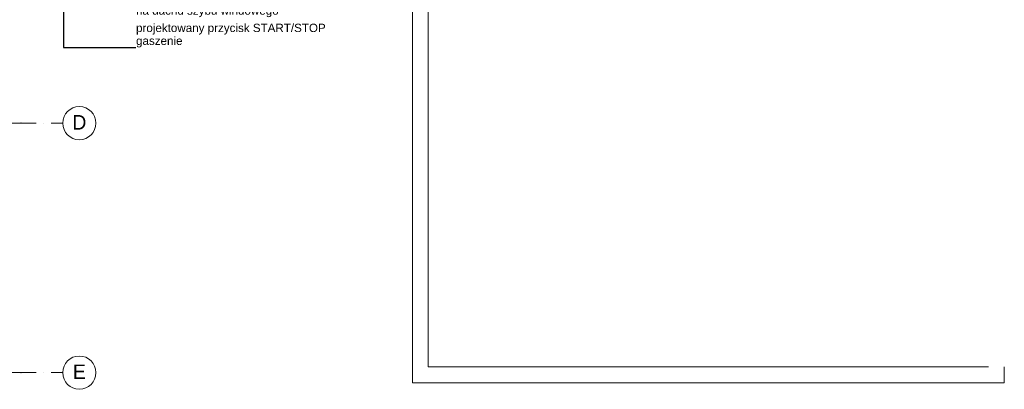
# Model space of a CAD drawing. Header units: centimetres. Extents: x -520 to 6098, y -2003 to 4462.
# Tile 37 of 52: x 3729 to 6098, y -869 to 20. Entities that reach past the tile are written whole.
import ezdxf
from ezdxf.enums import TextEntityAlignment as Align

# ---------------------------------------------------------------- set-up
doc = ezdxf.new("R2010")
doc.units = ezdxf.units.CM
doc.header["$LTSCALE"] = 0.1
doc.header["$MEASUREMENT"] = 0
doc.linetypes.add('Kropki i Kreski', pattern=[720, 360, -180, 0, -180])
doc.linetypes.add('Wipeout_Contour', pattern=[1000, 0, -1000])
for name, color, linetype in [('2_ściany zewnętrzne.ISTN', 7, 'Continuous'), ('4_osie.ISTN', 7, 'Continuous'), ('5_opisy.K_IR', 7, 'Continuous')]:
    doc.layers.add(name, color=color, linetype=linetype)
doc.styles.add('GENERATED_STYLE_1', font='txt')
doc.dimstyles.new('GENERATED_STYLE__6', dxfattribs={"dimtxt": 0.18, "dimasz": 18.24, "dimexe": 0.18, "dimexo": 0.0625, "dimgap": 0.09, "dimtad": 0, "dimtih": 1, "dimtoh": 1, "dimdec": 4, "dimzin": 0, "dimdsep": 46, "dimcen": 0.09, "dimadec": 0, "dimazin": 0, "dimtfac": 1, "dimtdec": 4, "dimtmove": 0, "dimatfit": 3, "dimldrblk": 'ARROWHEAD_5', "dimfxl": 1, "dimtolj": 1, "dimtzin": 0, "dimarcsym": 0})

# ---------------------------------------------------------------- blocks, each defined once
blk = doc.blocks.new('Ściana_1_1', base_point=(4712, 1553.1))
at = {"color": 254, "linetype": 'Wipeout_Contour', "lineweight": 0, "ltscale": 14824.378034}
blk.add_wipeout([(4712, 1553.1), (4674, 1591.1), (4674, 1553.1)], dxfattribs=at).dxf.layer = '2_ściany zewnętrzne.ISTN'
at = {"color": 254, "linetype": 'Wipeout_Contour', "lineweight": 0, "ltscale": 19413.157084}
blk.add_wipeout([(4712, -815.2), (4712, 1553.1), (4674, 1553.1), (4674, -815.2)], dxfattribs=at).dxf.layer = '2_ściany zewnętrzne.ISTN'
at = {"color": 254, "linetype": 'Wipeout_Contour', "lineweight": 0, "ltscale": 14278.161074}
blk.add_wipeout([(4674, -815.2), (4674, -853.2), (4712, -815.2)], dxfattribs=at).dxf.layer = '2_ściany zewnętrzne.ISTN'
at = {"layer": '2_ściany zewnętrzne.ISTN', "color": 252, "linetype": 'Continuous', "lineweight": 0, "flags": 128}
for points in [[(4674, 1591.1), (4674, -853.2)], [(4712, -815.2), (4712, 1553.1)]]:
    blk.add_lwpolyline(points, dxfattribs=at)
at = {"color": 254, "linetype": 'Wipeout_Contour', "lineweight": 0, "ltscale": 14871.849891}
blk.add_wipeout([(4712, 1591.1), (4674, 1591.1), (4712, 1553.1)], dxfattribs=at).dxf.layer = '2_ściany zewnętrzne.ISTN'
at = {"color": 254, "linetype": 'Wipeout_Contour', "lineweight": 0, "ltscale": 14321.414962}
blk.add_wipeout([(4712, -815.2), (4674, -853.2), (4712, -853.2)], dxfattribs=at).dxf.layer = '2_ściany zewnętrzne.ISTN'
at = {"layer": '2_ściany zewnętrzne.ISTN', "color": 252, "linetype": 'Continuous', "lineweight": 0, "flags": 128}
for points in [[(4674, 1591.1), (4712, 1591.1)], [(4674, -853.2), (4712, -853.2)]]:
    blk.add_lwpolyline(points, dxfattribs=at)
blk = doc.blocks.new('Ściana_3_1', base_point=(4712, -815.2))
at = {"color": 254, "linetype": 'Wipeout_Contour', "lineweight": 0, "ltscale": 21804.970495}
blk.add_wipeout([(6060, -815.2), (4712, -815.2), (4712, -853.2), (6060, -853.2)], dxfattribs=at).dxf.layer = '2_ściany zewnętrzne.ISTN'
at = {"color": 254, "linetype": 'Wipeout_Contour', "lineweight": 0, "ltscale": 18392.286494}
blk.add_wipeout([(6060, -853.2), (6098, -853.2), (6060, -815.2)], dxfattribs=at).dxf.layer = '2_ściany zewnętrzne.ISTN'
at = {"layer": '2_ściany zewnętrzne.ISTN', "color": 252, "linetype": 'Continuous', "lineweight": 0, "flags": 128}
for points in [[(6060, -815.2), (4712, -815.2)], [(4712, -853.2), (6098, -853.2)]]:
    blk.add_lwpolyline(points, dxfattribs=at)
at = {"color": 254, "linetype": 'Wipeout_Contour', "lineweight": 0, "ltscale": 18423.640939}
blk.add_wipeout([(6060, -815.2), (6098, -853.2), (6098, -815.2)], dxfattribs=at).dxf.layer = '2_ściany zewnętrzne.ISTN'
at = {"layer": '2_ściany zewnętrzne.ISTN', "color": 252, "linetype": 'Continuous', "lineweight": 0, "flags": 128}
blk.add_lwpolyline([(6098, -853.2), (6098, -815.2)], dxfattribs=at)
blk = doc.blocks.new('Standardowy znacznik osi[23]_1', base_point=(3832.5, -228.9))
at = {"layer": '4_osie.ISTN', "color": 252, "linetype": 'Kropki i Kreski', "lineweight": 0}
for q in [(-339.9, -228.9), (3832.5, -228.9)]:
    blk.add_line((3732.5, -228.9), q, dxfattribs=at)
at = {"layer": '4_osie.ISTN', "color": 252, "linetype": 'Continuous', "lineweight": 0}
blk.add_circle((3872.5, -228.9), 40, dxfattribs=at)
at = {"layer": '4_osie.ISTN', "color": 252, "linetype": 'Kropki i Kreski', "lineweight": 0}
blk.add_point((3732.5, -228.9), dxfattribs=at)
blk.add_point((3732.5, -228.9), dxfattribs=at)
at = {"layer": '4_osie.ISTN', "color": 252, "lineweight": 0, "style": 'GENERATED_STYLE_1'}
for tag, p in [('AC_MarkerText_1_1', (-479.9, -226.9)), ('AC_MarkerText_1_0', (3872.5, -226.9))]:
    blk.add_attdef(tag, text='', height=35, rotation=360, dxfattribs=at).set_placement(p, align=Align.MIDDLE_CENTER)
blk = doc.blocks.new('Standardowy znacznik osi[24]_1', base_point=(3832.5, -828.9))
at = {"layer": '4_osie.ISTN', "color": 252, "linetype": 'Kropki i Kreski', "lineweight": 0}
for q in [(-339.9, -828.9), (3832.5, -828.9)]:
    blk.add_line((3732.5, -828.9), q, dxfattribs=at)
at = {"layer": '4_osie.ISTN', "color": 252, "linetype": 'Continuous', "lineweight": 0}
blk.add_circle((3872.5, -828.9), 40, dxfattribs=at)
at = {"layer": '4_osie.ISTN', "color": 252, "linetype": 'Kropki i Kreski', "lineweight": 0}
blk.add_point((3732.5, -828.9), dxfattribs=at)
blk.add_point((3732.5, -828.9), dxfattribs=at)
at = {"layer": '4_osie.ISTN', "color": 252, "lineweight": 0, "style": 'GENERATED_STYLE_1'}
for tag, p in [('AC_MarkerText_1_1', (-479.9, -826.9)), ('AC_MarkerText_1_0', (3872.5, -826.9))]:
    blk.add_attdef(tag, text='', height=35, rotation=360, dxfattribs=at).set_placement(p, align=Align.MIDDLE_CENTER)
blk = doc.blocks.new('ARROWHEAD_5')
at = {"linetype": 'Continuous', "lineweight": 0}
blk.add_hatch(color=0, dxfattribs=at).paths.add_polyline_path([(-1, 0.2679), (0, 0), (-1, -0.2679)])
at = {"color": 0, "linetype": 'Continuous', "lineweight": 0}
blk.add_line((0, 0), (-1, 0), dxfattribs=at)

msp = doc.modelspace()

# ---------------------------------------------------------------- block references
at = {"layer": '2_ściany zewnętrzne.ISTN', "color": 252, "lineweight": 0}
msp.add_blockref('Ściana_1_1', (4712, 1553.1), dxfattribs=at)
at = {"layer": '4_osie.ISTN', "color": 252, "linetype": 'Continuous', "lineweight": 0}
ref = msp.add_blockref('Standardowy znacznik osi[23]_1', (3832.5, -228.9), dxfattribs=at)
ref.add_attrib('AC_MarkerText_1', 'D', dxfattribs={"color": 252, "lineweight": 0, "height": 35, "rotation": 360, "style": 'GENERATED_STYLE_1'}).set_placement((3872.5, -226.9), align=Align.MIDDLE_CENTER)
ref = msp.add_blockref('Standardowy znacznik osi[24]_1', (3832.5, -828.9), dxfattribs=at)
ref.add_attrib('AC_MarkerText_1', 'E', dxfattribs={"color": 252, "lineweight": 0, "height": 35, "rotation": 360, "style": 'GENERATED_STYLE_1'}).set_placement((3872.5, -826.9), align=Align.MIDDLE_CENTER)

# ---------------------------------------------------------------- texts
at = {"layer": '5_opisy.K_IR', "color": 7, "linetype": 'Continuous', "lineweight": 0, "insert": (4008.9, 25.9), "char_height": 20, "attachment_point": 7, "line_spacing_factor": 0.940037, "style": 'GENERATED_STYLE_1'}
msp.add_mtext('\\A1;{\\pql;\\fArial|b0|i0|c238|p38;projektowana latarnia lotniskowa\\P\\pql;\\fArial|b0|i0|c238|p38;na dachu szybu windowego}', dxfattribs=at)

# ---------------------------------------------------------------- next in the draw order: block references
at = {"layer": '2_ściany zewnętrzne.ISTN', "color": 252, "lineweight": 0}
msp.add_blockref('Ściana_3_1', (4712, -815.2), dxfattribs=at)

# ---------------------------------------------------------------- next in the draw order: wipeouts: each hides what was drawn before it
at = {"color": 7, "linetype": 'Wipeout_Contour', "lineweight": 0, "ltscale": 17091.854401}
msp.add_wipeout([(4003.9, 19.8), (4541.7, 19.8), (4541.7, -53), (4003.9, -53)], dxfattribs=at).dxf.layer = '5_opisy.K_IR'

# ---------------------------------------------------------------- next in the draw order: texts
at = {"layer": '5_opisy.K_IR', "color": 7, "linetype": 'Continuous', "lineweight": 0, "insert": (4008.9, -46.9), "char_height": 20, "width": 527.811, "attachment_point": 7, "line_spacing_factor": 0.930574, "style": 'GENERATED_STYLE_1'}
msp.add_mtext('\\A1;{\\pql;\\fArial|b0|i0|c238|p38;projektowan\\fArial|b0|i0|c238|p38;y przycisk START/STOP gaszenie}', dxfattribs=at)

# ---------------------------------------------------------------- next in the draw order: leaders
at = {"layer": '5_opisy.K_IR', "color": 7, "linetype": 'Continuous', "lineweight": 0, "annotation_type": 0, "has_hookline": 1, "hookline_direction": 0, "text_width": 453}
msp.add_leader([(3834.5, 284.5), (3834.5, -46.9), (4008.8, -46.9)], dimstyle='GENERATED_STYLE__6', dxfattribs=at)

doc.saveas('drawing.dxf')
